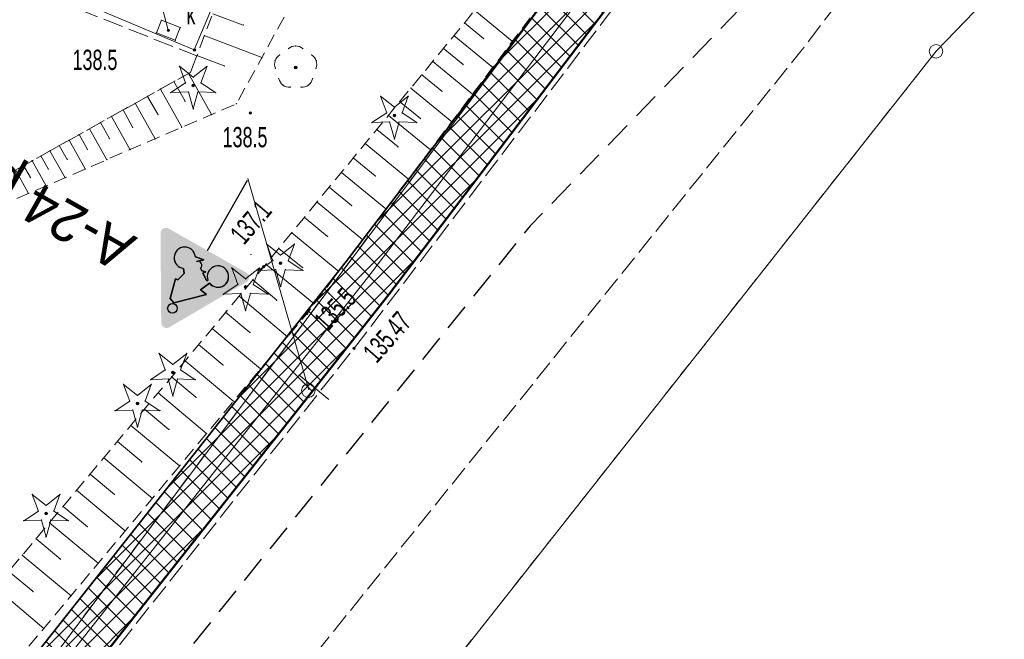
# Model space of a CAD drawing. Extents: x 6456700 to 6518119, y 5963420 to 5980059.
# Tile 69 of 256: x 6511930 to 6511966, y 5964220 to 5964243. Entities that reach past the tile are written whole.
import ezdxf
from ezdxf.enums import TextEntityAlignment as Align

# ---------------------------------------------------------------- set-up
doc = ezdxf.new("R2010")
doc.units = 0
doc.header["$MEASUREMENT"] = 0
for name, pattern in [('L_0_03', [1, 0.5, -0.5]), ('L_0_04', [1.5, 1, -0.5]), ('L_0_52', [1, 0.75, -0.25]), ('L_0_5A', [0.75, 0.5, -0.25])]:
    doc.linetypes.add(name, pattern=pattern)
doc.layers.get('0').update_dxf_attribs({"color": 2, "linetype": 'CONTINUOUS', "lineweight": 5})
for name, color, linetype, lineweight in [('000_Inne__niezydentyfikowane_', 7, 'CONTINUOUS', 18), ('18mm Kreska ciągła', 7, 'CONTINUOUS', 18), ('202_punkt_graniczny', 7, 'CONTINUOUS', 18), ('218_kontur_uzytku_gruntowego', 96, 'L_0_03', 18), ('219_dzialka_ewidencyjna', 7, 'CONTINUOUS', 18), ('35mm Ciągła', 7, 'CONTINUOUS', 35), ('50mm Kreska ciągła', 7, 'CONTINUOUS', 50), ('9mm Kreska ciągła', 252, 'CONTINUOUS', 9), ('drzewo_iglaste', 7, 'CONTINUOUS', 18), ('drzewo_lisciaste', 7, 'CONTINUOUS', 18), ('jezdnia', 7, 'CONTINUOUS', 18), ('obszar_utwardzony', 7, 'CONTINUOUS', 18), ('ogrodzenie_trwale', 7, 'CONTINUOUS', 18), ('osadnik__szambo', 7, 'CONTINUOUS', 18), ('pikieta_naturalna', 7, 'CONTINUOUS', 18), ('pikieta_naturalna_Atr2', 7, 'CONTINUOUS', 18), ('pikieta_sztuczna', 7, 'CONTINUOUS', 18), ('pikieta_sztuczna_Atr2', 7, 'CONTINUOUS', 18), ('rzedna', 7, 'CONTINUOUS', 18), ('rzedna_Atr2', 7, 'CONTINUOUS', 18), ('skarpa_nieumocniona', 7, 'CONTINUOUS', 18), ('wlaz_do_komory_lub_kanalu___prostokatny', 7, 'CONTINUOUS', 18), ('wlaz_do_komory_lub_kanalu___prostokatny_Atr17', 7, 'CONTINUOUS', 18), ('Zakres', 7, 'CONTINUOUS', 18)]:
    doc.layers.add(name, color=color, linetype=linetype, lineweight=lineweight)
doc.layers.add('ZNAKI_PIONOWE', color=7, linetype='CONTINUOUS')
doc.styles.get("Standard").update_dxf_attribs({"font": 'txt', "width": 0.75})

# ---------------------------------------------------------------- blocks, each defined once
blk = doc.blocks.new('mdcp_nowa')
at = {"layer": 'drzewo_iglaste', "linetype": 'Continuous', "lineweight": 18, "true_color": 0x009900}
for points in [[(6494667.5, 5980691.93, 1), (6494667.5, 5980692.03, 1)], [(6494674.94, 5980690.82, 1), (6494674.94, 5980690.92, 1)], [(6494670.73, 5980685.35, 1), (6494670.73, 5980685.45, 1)], [(6494669.44, 5980684.47, 1), (6494669.44, 5980684.57, 1)], [(6494666.75, 5980681.31, 1), (6494666.75, 5980681.41, 1)], [(6494665.44, 5980680.16, 1), (6494665.44, 5980680.26, 1)], [(6494662.06, 5980676.09, 1), (6494662.06, 5980676.19, 1)]]:
    blk.add_hatch(color=94, dxfattribs=at).paths.add_polyline_path(points)
at = {"layer": 'drzewo_lisciaste', "linetype": 'Continuous', "lineweight": 18, "true_color": 0x009900}
blk.add_hatch(color=94, dxfattribs=at).paths.add_polyline_path([(6494671.29, 5980692.59, 1), (6494671.29, 5980692.69, 1)])
at = {"layer": 'pikieta_naturalna', "linetype": 'Continuous', "lineweight": 18, "true_color": 0x000000}
for points in [[(6494667.55, 5980693.245, 1), (6494667.55, 5980693.335, 1)], [(6494669.61, 5980690.915, 1), (6494669.61, 5980691.005, 1)], [(6494670.11, 5980685.225, 1), (6494670.11, 5980685.315, 1)], [(6494671.7, 5980683.485, 1), (6494671.7, 5980683.575, 1)]]:
    blk.add_hatch(color=18, dxfattribs=at).paths.add_polyline_path(points)
at = {"layer": 'pikieta_sztuczna', "linetype": 'Continuous', "lineweight": 18, "true_color": 0x000000}
blk.add_hatch(color=18, dxfattribs=at).paths.add_polyline_path([(6494673.45, 5980682.205, 1), (6494673.45, 5980682.295, 1)])
at = {"layer": 'rzedna', "linetype": 'Continuous', "lineweight": 18, "true_color": 0x000000}
blk.add_hatch(color=18, dxfattribs=at).paths.add_polyline_path([(6494666.58, 5980693.975, 1), (6494666.58, 5980694.065, 1)])
at = {"layer": '000_Inne__niezydentyfikowane_', "linetype": 'Continuous', "lineweight": 18, "flags": 128}
for points in [[(6494677.91, 5980694.75), (6494679.3, 5980693.61)], [(6494668.23, 5980694.63), (6494669.35, 5980694.21)], [(6494677.53, 5980694.29), (6494678.24, 5980693.71)], [(6494667.91, 5980693.82), (6494670.04, 5980693.01)], [(6494677.14, 5980693.82), (6494678.58, 5980692.64)], [(6494676.75, 5980693.35), (6494677.48, 5980692.75)], [(6494667.64, 5980693.08), (6494668.65, 5980692.7)], [(6494676.36, 5980692.86), (6494677.83, 5980691.65)], [(6494666.79, 5980692.12), (6494667.2, 5980691.39)], [(6494667.33, 5980692.42), (6494668.18, 5980690.9)], [(6494675.96, 5980692.37), (6494676.7, 5980691.76)], [(6494666.29, 5980691.84), (6494667.08, 5980690.43)], [(6494675.55, 5980691.88), (6494677.06, 5980690.63)], [(6494665.81, 5980691.57), (6494666.2, 5980690.89)], [(6494675.13, 5980691.38), (6494675.9, 5980690.75)], [(6494664.91, 5980691.07), (6494665.26, 5980690.43)], [(6494665.35, 5980691.32), (6494666.09, 5980690)], [(6494664.48, 5980690.83), (6494665.17, 5980689.6)], [(6494674.72, 5980690.87), (6494676.27, 5980689.59)], [(6494663.67, 5980690.37), (6494664.31, 5980689.23)], [(6494664.07, 5980690.6), (6494664.4, 5980690.01)], [(6494674.29, 5980690.35), (6494675.08, 5980689.7)], [(6494662.91, 5980689.95), (6494663.51, 5980688.89)], [(6494663.28, 5980690.16), (6494663.59, 5980689.61)], [(6494662.2, 5980689.56), (6494662.76, 5980688.56)], [(6494662.55, 5980689.75), (6494662.84, 5980689.24)], [(6494673.86, 5980689.83), (6494675.46, 5980688.51)], [(6494661.54, 5980689.19), (6494662.06, 5980688.26)], [(6494661.87, 5980689.37), (6494662.14, 5980688.89)], [(6494673.42, 5980689.3), (6494674.23, 5980688.63)], [(6494660.93, 5980688.85), (6494661.41, 5980687.98)], [(6494661.23, 5980689.01), (6494661.48, 5980688.57)], [(6494672.98, 5980688.76), (6494674.62, 5980687.41)], [(6494672.53, 5980688.21), (6494673.36, 5980687.53)], [(6494672.08, 5980687.66), (6494673.77, 5980686.27)], [(6494671.61, 5980687.1), (6494672.47, 5980686.39)], [(6494671.15, 5980686.53), (6494672.88, 5980685.1)], [(6494670.67, 5980685.95), (6494671.55, 5980685.23)], [(6494670.19, 5980685.37), (6494671.98, 5980683.9)], [(6494669.7, 5980684.78), (6494670.59, 5980684.03)], [(6494669.2, 5980684.18), (6494670.99, 5980682.68)], [(6494668.7, 5980683.59), (6494669.6, 5980682.84)], [(6494668.2, 5980682.99), (6494669.99, 5980681.49)], [(6494667.7, 5980682.39), (6494668.6, 5980681.64)], [(6494667.2, 5980681.79), (6494669, 5980680.29)], [(6494666.7, 5980681.2), (6494667.6, 5980680.44)], [(6494666.2, 5980680.6), (6494668, 5980679.09)], [(6494665.7, 5980680), (6494666.6, 5980679.25)], [(6494665.2, 5980679.4), (6494666.99, 5980677.9)], [(6494664.7, 5980678.8), (6494665.6, 5980678.05)], [(6494664.2, 5980678.2), (6494665.99, 5980676.7)], [(6494663.69, 5980677.6), (6494664.59, 5980676.85)], [(6494663.19, 5980677), (6494664.99, 5980675.5)], [(6494662.69, 5980676.4), (6494663.59, 5980675.65)], [(6494662.19, 5980675.8), (6494663.99, 5980674.3)], [(6494661.69, 5980675.2), (6494662.59, 5980674.45)], [(6494661.18, 5980674.6), (6494662.99, 5980673.1)], [(6494660.68, 5980674), (6494661.58, 5980673.25)], [(6494660.18, 5980673.4), (6494661.98, 5980671.89)]]:
    blk.add_lwpolyline(points, dxfattribs=at)
at = {"layer": '000_Inne__niezydentyfikowane_'}
for p in [(6494677.53, 5980694.29), (6494669.35, 5980694.21), (6494667.91, 5980693.82), (6494677.14, 5980693.82), (6494678.24, 5980693.71), (6494679.3, 5980693.61), (6494676.75, 5980693.35), (6494667.64, 5980693.08), (6494670.04, 5980693.01), (6494676.36, 5980692.86), (6494668.65, 5980692.7), (6494677.48, 5980692.75), (6494678.58, 5980692.64), (6494666.79, 5980692.12), (6494667.33, 5980692.42), (6494675.96, 5980692.37), (6494666.29, 5980691.84), (6494675.55, 5980691.88), (6494676.7, 5980691.76), (6494665.81, 5980691.57), (6494667.2, 5980691.39), (6494675.13, 5980691.38), (6494677.83, 5980691.65), (6494664.91, 5980691.07), (6494665.35, 5980691.32), (6494664.48, 5980690.83), (6494666.2, 5980690.89), (6494668.18, 5980690.9), (6494674.72, 5980690.87), (6494675.9, 5980690.75), (6494677.06, 5980690.63), (6494663.67, 5980690.37), (6494664.07, 5980690.6), (6494665.26, 5980690.43), (6494667.08, 5980690.43), (6494674.29, 5980690.35), (6494662.91, 5980689.95), (6494663.28, 5980690.16), (6494664.4, 5980690.01), (6494666.09, 5980690), (6494662.2, 5980689.56), (6494662.55, 5980689.75), (6494663.59, 5980689.61), (6494665.17, 5980689.6), (6494673.86, 5980689.83), (6494675.08, 5980689.7), (6494676.27, 5980689.59), (6494661.54, 5980689.19), (6494661.87, 5980689.37), (6494662.84, 5980689.24), (6494664.31, 5980689.23), (6494673.42, 5980689.3), (6494661.23, 5980689.01), (6494662.14, 5980688.89), (6494663.51, 5980688.89), (6494661.48, 5980688.57), (6494662.76, 5980688.56), (6494672.98, 5980688.76), (6494674.23, 5980688.63), (6494675.46, 5980688.51), (6494662.06, 5980688.26), (6494672.53, 5980688.21), (6494661.41, 5980687.98), (6494672.08, 5980687.66), (6494673.36, 5980687.53), (6494674.62, 5980687.41), (6494671.61, 5980687.1), (6494671.15, 5980686.53), (6494672.47, 5980686.39), (6494673.77, 5980686.27), (6494670.67, 5980685.95), (6494670.19, 5980685.37), (6494671.55, 5980685.23), (6494672.88, 5980685.1), (6494669.7, 5980684.78), (6494669.2, 5980684.18), (6494670.59, 5980684.03), (6494671.98, 5980683.9), (6494668.7, 5980683.59), (6494668.2, 5980682.99), (6494669.6, 5980682.84), (6494670.99, 5980682.68), (6494667.7, 5980682.39), (6494667.2, 5980681.79), (6494668.6, 5980681.64), (6494666.7, 5980681.2), (6494669.99, 5980681.49), (6494666.2, 5980680.6), (6494667.6, 5980680.44), (6494669, 5980680.29), (6494665.7, 5980680), (6494665.2, 5980679.4), (6494666.6, 5980679.25), (6494668, 5980679.09), (6494664.7, 5980678.8), (6494664.2, 5980678.2), (6494665.6, 5980678.05), (6494666.99, 5980677.9), (6494663.69, 5980677.6), (6494663.19, 5980677), (6494664.59, 5980676.85), (6494665.99, 5980676.7), (6494662.69, 5980676.4), (6494662.19, 5980675.8), (6494663.59, 5980675.65), (6494664.99, 5980675.5), (6494661.69, 5980675.2), (6494661.18, 5980674.6), (6494662.59, 5980674.45), (6494663.99, 5980674.3), (6494661.58, 5980673.25), (6494662.99, 5980673.1), (6494661.98, 5980671.89)]:
    blk.add_point(p, dxfattribs=at)
at = {"layer": '202_punkt_graniczny', "color": 7, "linetype": 'Continuous', "lineweight": 18}
blk.add_circle((6494694.97, 5980693.24), 0.25, dxfattribs=at)
at = {"layer": '202_punkt_graniczny'}
blk.add_point((6494694.97, 5980693.24), dxfattribs=at)
at = {"layer": '218_kontur_uzytku_gruntowego', "lineweight": 18, "flags": 128}
for points in [[(6494694.97, 5980693.24), (6494713, 5980711.91)], [(6494684.13, 5980699.94), (6494652.81, 5980658.13)], [(6494659.53, 5980648.3), (6494694.97, 5980693.24)]]:
    blk.add_lwpolyline(points, dxfattribs=at)
at = {"layer": '218_kontur_uzytku_gruntowego'}
blk.add_point((6494694.97, 5980693.24), dxfattribs=at)
blk.add_point((6494694.97, 5980693.24), dxfattribs=at)
at = {"layer": '219_dzialka_ewidencyjna', "color": 3, "linetype": 'Continuous', "lineweight": 18, "flags": 128}
for points in [[(6494713, 5980711.91), (6494694.97, 5980693.24)], [(6494684.13, 5980699.94), (6494652.81, 5980658.13)], [(6494694.97, 5980693.24), (6494659.53, 5980648.3)]]:
    blk.add_lwpolyline(points, dxfattribs=at)
at = {"layer": '219_dzialka_ewidencyjna', "color": 3}
blk.add_point((6494694.97, 5980693.24), dxfattribs=at)
blk.add_point((6494694.97, 5980693.24), dxfattribs=at)
at = {"layer": 'drzewo_iglaste', "color": 94, "linetype": 'Continuous', "lineweight": 13, "flags": 128}
for points in [[(6494667.217, 5980692.073), (6494666.988, 5980692.686)], [(6494666.988, 5980692.686), (6494667.5, 5980692.279)], [(6494667.5, 5980692.279), (6494668.012, 5980692.686)], [(6494668.012, 5980692.686), (6494667.783, 5980692.073)], [(6494666.672, 5980691.712), (6494667.217, 5980692.073)], [(6494667.325, 5980691.74), (6494666.672, 5980691.712)], [(6494667.5, 5980691.11), (6494667.325, 5980691.74)], [(6494667.675, 5980691.74), (6494667.5, 5980691.11)], [(6494668.328, 5980691.712), (6494667.675, 5980691.74)], [(6494667.783, 5980692.073), (6494668.328, 5980691.712)], [(6494674.657, 5980690.963), (6494674.428, 5980691.576)], [(6494674.428, 5980691.576), (6494674.94, 5980691.169)], [(6494674.94, 5980691.169), (6494675.452, 5980691.576)], [(6494675.452, 5980691.576), (6494675.223, 5980690.963)], [(6494674.112, 5980690.602), (6494674.657, 5980690.963)], [(6494674.765, 5980690.63), (6494674.112, 5980690.602)], [(6494674.94, 5980690), (6494674.765, 5980690.63)], [(6494675.115, 5980690.63), (6494674.94, 5980690)], [(6494675.768, 5980690.602), (6494675.115, 5980690.63)], [(6494675.223, 5980690.963), (6494675.768, 5980690.602)], [(6494670.447, 5980685.493), (6494670.218, 5980686.106)], [(6494670.218, 5980686.106), (6494670.73, 5980685.699)], [(6494670.73, 5980685.699), (6494671.242, 5980686.106)], [(6494671.242, 5980686.106), (6494671.013, 5980685.493)], [(6494669.157, 5980684.613), (6494668.928, 5980685.226)], [(6494668.928, 5980685.226), (6494669.44, 5980684.819)], [(6494669.44, 5980684.819), (6494669.952, 5980685.226)], [(6494669.952, 5980685.226), (6494669.723, 5980684.613)], [(6494669.902, 5980685.132), (6494670.447, 5980685.493)], [(6494671.013, 5980685.493), (6494671.558, 5980685.132)], [(6494670.555, 5980685.16), (6494669.902, 5980685.132)], [(6494670.73, 5980684.53), (6494670.555, 5980685.16)], [(6494670.905, 5980685.16), (6494670.73, 5980684.53)], [(6494671.558, 5980685.132), (6494670.905, 5980685.16)], [(6494668.612, 5980684.252), (6494669.157, 5980684.613)], [(6494669.723, 5980684.613), (6494670.268, 5980684.252)], [(6494669.265, 5980684.28), (6494668.612, 5980684.252)], [(6494669.44, 5980683.65), (6494669.265, 5980684.28)], [(6494669.615, 5980684.28), (6494669.44, 5980683.65)], [(6494670.268, 5980684.252), (6494669.615, 5980684.28)], [(6494666.238, 5980682.066), (6494666.75, 5980681.659)], [(6494666.467, 5980681.453), (6494666.238, 5980682.066)], [(6494666.75, 5980681.659), (6494667.262, 5980682.066)], [(6494667.262, 5980682.066), (6494667.033, 5980681.453)], [(6494665.922, 5980681.092), (6494666.467, 5980681.453)], [(6494667.033, 5980681.453), (6494667.578, 5980681.092)], [(6494665.157, 5980680.303), (6494664.928, 5980680.916)], [(6494664.928, 5980680.916), (6494665.44, 5980680.509)], [(6494665.44, 5980680.509), (6494665.952, 5980680.916)], [(6494665.952, 5980680.916), (6494665.723, 5980680.303)], [(6494666.575, 5980681.12), (6494665.922, 5980681.092)], [(6494666.75, 5980680.49), (6494666.575, 5980681.12)], [(6494666.925, 5980681.12), (6494666.75, 5980680.49)], [(6494667.578, 5980681.092), (6494666.925, 5980681.12)], [(6494664.612, 5980679.942), (6494665.157, 5980680.303)], [(6494665.723, 5980680.303), (6494666.268, 5980679.942)], [(6494665.265, 5980679.97), (6494664.612, 5980679.942)], [(6494665.44, 5980679.34), (6494665.265, 5980679.97)], [(6494665.615, 5980679.97), (6494665.44, 5980679.34)], [(6494666.268, 5980679.942), (6494665.615, 5980679.97)], [(6494661.548, 5980676.846), (6494662.06, 5980676.439)], [(6494661.777, 5980676.233), (6494661.548, 5980676.846)], [(6494662.06, 5980676.439), (6494662.572, 5980676.846)], [(6494662.572, 5980676.846), (6494662.343, 5980676.233)], [(6494661.232, 5980675.872), (6494661.777, 5980676.233)], [(6494662.343, 5980676.233), (6494662.888, 5980675.872)], [(6494661.885, 5980675.9), (6494661.232, 5980675.872)], [(6494662.06, 5980675.27), (6494661.885, 5980675.9)], [(6494662.235, 5980675.9), (6494662.06, 5980675.27)], [(6494662.888, 5980675.872), (6494662.235, 5980675.9)]]:
    blk.add_lwpolyline(points, dxfattribs=at)
at = {"layer": 'drzewo_iglaste', "color": 94, "linetype": 'Continuous', "lineweight": 18}
for centre in [(6494667.5, 5980691.98), (6494674.94, 5980690.87), (6494670.73, 5980685.4), (6494669.44, 5980684.52), (6494666.75, 5980681.36), (6494665.44, 5980680.21), (6494662.06, 5980676.14)]:
    blk.add_circle(centre, 0.05, dxfattribs=at)
at = {"layer": 'drzewo_iglaste'}
for p in [(6494666.988, 5980692.686), (6494666.988, 5980692.686), (6494668.012, 5980692.686), (6494668.012, 5980692.686), (6494667.5, 5980692.279), (6494667.5, 5980692.279), (6494667.217, 5980692.073), (6494667.217, 5980692.073), (6494667.325, 5980691.74), (6494667.325, 5980691.74), (6494667.5, 5980691.98), (6494667.675, 5980691.74), (6494667.675, 5980691.74), (6494667.783, 5980692.073), (6494667.783, 5980692.073), (6494666.672, 5980691.712), (6494666.672, 5980691.712), (6494668.328, 5980691.712), (6494668.328, 5980691.712), (6494674.428, 5980691.576), (6494674.428, 5980691.576), (6494675.452, 5980691.576), (6494675.452, 5980691.576), (6494667.5, 5980691.11), (6494667.5, 5980691.11), (6494674.94, 5980691.169), (6494674.94, 5980691.169), (6494674.657, 5980690.963), (6494674.657, 5980690.963), (6494674.765, 5980690.63), (6494674.765, 5980690.63), (6494674.94, 5980690.87), (6494675.115, 5980690.63), (6494675.115, 5980690.63), (6494675.223, 5980690.963), (6494675.223, 5980690.963), (6494674.112, 5980690.602), (6494674.112, 5980690.602), (6494675.768, 5980690.602), (6494675.768, 5980690.602), (6494674.94, 5980690), (6494674.94, 5980690), (6494670.218, 5980686.106), (6494670.218, 5980686.106), (6494671.242, 5980686.106), (6494671.242, 5980686.106), (6494670.73, 5980685.699), (6494670.73, 5980685.699), (6494668.928, 5980685.226), (6494668.928, 5980685.226), (6494669.952, 5980685.226), (6494669.952, 5980685.226), (6494670.447, 5980685.493), (6494670.447, 5980685.493), (6494670.73, 5980685.4), (6494671.013, 5980685.493), (6494671.013, 5980685.493), (6494669.44, 5980684.819), (6494669.44, 5980684.819), (6494669.902, 5980685.132), (6494669.902, 5980685.132), (6494670.555, 5980685.16), (6494670.555, 5980685.16), (6494670.905, 5980685.16), (6494670.905, 5980685.16), (6494671.558, 5980685.132), (6494671.558, 5980685.132), (6494669.157, 5980684.613), (6494669.157, 5980684.613), (6494669.44, 5980684.52), (6494669.723, 5980684.613), (6494669.723, 5980684.613), (6494670.73, 5980684.53), (6494670.73, 5980684.53), (6494668.612, 5980684.252), (6494668.612, 5980684.252), (6494669.265, 5980684.28), (6494669.265, 5980684.28), (6494669.615, 5980684.28), (6494669.615, 5980684.28), (6494670.268, 5980684.252), (6494670.268, 5980684.252), (6494669.44, 5980683.65), (6494669.44, 5980683.65), (6494666.238, 5980682.066), (6494666.238, 5980682.066), (6494667.262, 5980682.066), (6494667.262, 5980682.066), (6494666.75, 5980681.659), (6494666.75, 5980681.659), (6494666.467, 5980681.453), (6494666.467, 5980681.453), (6494666.75, 5980681.36), (6494667.033, 5980681.453), (6494667.033, 5980681.453), (6494664.928, 5980680.916), (6494664.928, 5980680.916), (6494665.922, 5980681.092), (6494665.922, 5980681.092), (6494665.952, 5980680.916), (6494665.952, 5980680.916), (6494666.575, 5980681.12), (6494666.575, 5980681.12), (6494666.925, 5980681.12), (6494666.925, 5980681.12), (6494667.578, 5980681.092), (6494667.578, 5980681.092), (6494665.44, 5980680.509), (6494665.44, 5980680.509), (6494666.75, 5980680.49), (6494666.75, 5980680.49), (6494665.157, 5980680.303), (6494665.157, 5980680.303), (6494665.44, 5980680.21), (6494665.723, 5980680.303), (6494665.723, 5980680.303), (6494664.612, 5980679.942), (6494664.612, 5980679.942), (6494665.265, 5980679.97), (6494665.265, 5980679.97), (6494665.615, 5980679.97), (6494665.615, 5980679.97), (6494666.268, 5980679.942), (6494666.268, 5980679.942), (6494665.44, 5980679.34), (6494665.44, 5980679.34), (6494661.548, 5980676.846), (6494661.548, 5980676.846), (6494662.572, 5980676.846), (6494662.572, 5980676.846), (6494662.06, 5980676.439), (6494662.06, 5980676.439), (6494661.777, 5980676.233), (6494661.777, 5980676.233), (6494662.06, 5980676.14), (6494662.343, 5980676.233), (6494662.343, 5980676.233), (6494661.232, 5980675.872), (6494661.232, 5980675.872), (6494661.885, 5980675.9), (6494661.885, 5980675.9), (6494662.235, 5980675.9), (6494662.235, 5980675.9), (6494662.888, 5980675.872), (6494662.888, 5980675.872), (6494662.06, 5980675.27), (6494662.06, 5980675.27)]:
    blk.add_point(p, dxfattribs=at)
at = {"layer": 'drzewo_lisciaste', "color": 94, "linetype": 'Continuous', "lineweight": 18}
blk.add_circle((6494671.29, 5980692.64), 0.05, dxfattribs=at)
at = {"layer": 'drzewo_lisciaste', "color": 94, "linetype": 'Continuous', "lineweight": 13}
for centre, start, end in [((6494671.29, 5980693.04), 49.272, 130.728), ((6494670.91, 5980692.764), 121.308, 202.548), ((6494671.67, 5980692.764), 337.452, 58.692), ((6494671.055, 5980692.316), 193.221, 274.871), ((6494671.525, 5980692.316), 265.129, 346.779)]:
    blk.add_arc(centre, 0.4, start, end, dxfattribs=at)
at = {"layer": 'drzewo_lisciaste'}
for p in [(6494671.029, 5980693.343), (6494671.29, 5980693.44), (6494671.551, 5980693.343), (6494670.53, 5980692.888), (6494670.702, 5980693.106), (6494671.878, 5980693.106), (6494672.05, 5980692.888), (6494670.541, 5980692.611), (6494671.29, 5980692.64), (6494672.039, 5980692.611), (6494670.666, 5980692.225), (6494671.914, 5980692.225), (6494670.82, 5980691.992), (6494671.089, 5980691.917), (6494671.491, 5980691.917), (6494671.76, 5980691.992)]:
    blk.add_point(p, dxfattribs=at)
at = {"layer": 'jezdnia', "color": 7, "linetype": 'L_0_52', "lineweight": 18, "flags": 128}
blk.add_lwpolyline([(6494800.98, 5980766.05), (6494800.28, 5980765.21), (6494799.58, 5980764.38), (6494798.86, 5980763.57), (6494798.14, 5980762.76), (6494797.4, 5980761.96), (6494796.65, 5980761.17), (6494795.56, 5980759.97), (6494794.45, 5980758.8), (6494793.3, 5980757.65), (6494792.14, 5980756.53), (6494790.94, 5980755.44), (6494789.72, 5980754.37), (6494788.47, 5980753.34), (6494787.2, 5980752.33), (6494785.91, 5980751.36), (6494784.6, 5980750.41), (6494783.26, 5980749.5), (6494781.9, 5980748.62), (6494780.52, 5980747.77), (6494779.49, 5980747.15), (6494778.44, 5980746.54), (6494777.4, 5980745.94), (6494776.34, 5980745.36), (6494775.28, 5980744.78), (6494774.21, 5980744.23), (6494773.13, 5980743.68), (6494772.05, 5980743.15), (6494770.96, 5980742.63), (6494769.86, 5980742.12), (6494768.76, 5980741.63), (6494767.65, 5980741.15), (6494766.54, 5980740.68), (6494754.8, 5980736.16), (6494735.09, 5980729.04), (6494724.78, 5980724.36), (6494723.57, 5980723.74), (6494722.37, 5980723.09), (6494721.19, 5980722.42), (6494720.02, 5980721.72), (6494718.86, 5980721.01), (6494717.72, 5980720.27), (6494716.59, 5980719.51), (6494715.47, 5980718.73), (6494714.37, 5980717.93), (6494713.29, 5980717.1), (6494712.22, 5980716.26), (6494711.16, 5980715.4), (6494710.13, 5980714.51), (6494709.11, 5980713.61), (6494707.48, 5980712.2), (6494705.88, 5980710.76), (6494704.3, 5980709.3), (6494702.75, 5980707.8), (6494701.22, 5980706.28), (6494699.72, 5980704.74), (6494698.24, 5980703.17), (6494696.79, 5980701.57), (6494695.37, 5980699.95), (6494693.98, 5980698.31), (6494692.61, 5980696.64), (6494691.28, 5980694.95), (6494689.97, 5980693.24), (6494678.42, 5980678.9), (6494663.6, 5980660.49), (6494656.62, 5980651.14), (6494655.4, 5980649.55), (6494654.2, 5980647.93), (6494653.04, 5980646.3), (6494651.91, 5980644.64), (6494650.81, 5980642.95), (6494649.75, 5980641.25), (6494648.71, 5980639.53), (6494647.72, 5980637.79), (6494646.75, 5980636.02), (6494645.82, 5980634.24), (6494644.93, 5980632.44), (6494644.07, 5980630.63), (6494643.25, 5980628.8), (6494642.46, 5980626.95), (6494642.09, 5980625.98), (6494641.74, 5980625), (6494641.4, 5980624.01), (6494641.09, 5980623.02), (6494640.79, 5980622.02), (6494640.5, 5980621.01), (6494640.24, 5980620.01), (6494639.99, 5980618.99), (6494639.76, 5980617.98), (6494639.55, 5980616.96), (6494639.36, 5980615.93), (6494639.19, 5980614.9), (6494639.03, 5980613.87), (6494638.89, 5980612.84), (6494638.61, 5980611.3), (6494638.37, 5980609.75), (6494638.16, 5980608.19), (6494638, 5980606.63), (6494637.87, 5980605.07), (6494637.78, 5980603.5), (6494637.73, 5980601.93), (6494637.72, 5980600.36), (6494637.727, 5980600.016), (6494630.507, 5980602.343), (6494630.51, 5980602.97), (6494630.54, 5980604.31), (6494630.59, 5980605.65), (6494630.67, 5980606.99), (6494630.77, 5980608.32), (6494630.9, 5980609.66), (6494631.05, 5980610.99), (6494631.23, 5980612.32), (6494631.43, 5980613.64), (6494631.66, 5980614.96), (6494631.91, 5980616.28), (6494632.19, 5980617.59), (6494632.49, 5980618.9), (6494632.82, 5980620.2), (6494633.17, 5980621.49), (6494633.52, 5980622.8), (6494633.9, 5980624.09), (6494634.3, 5980625.39), (6494634.72, 5980626.67), (6494635.16, 5980627.95), (6494635.63, 5980629.21), (6494636.12, 5980630.47), (6494636.63, 5980631.72), (6494637.17, 5980632.96), (6494637.73, 5980634.19), (6494638.31, 5980635.41), (6494638.91, 5980636.62), (6494639.53, 5980637.82), (6494640.18, 5980639.01), (6494651.91, 5980654.89), (6494659.39, 5980664.48), (6494673.45, 5980682.25), (6494686.07, 5980698.81), (6494697.34, 5980711.93), (6494704.77, 5980718.76), (6494705.95, 5980719.62), (6494707.13, 5980720.47), (6494708.32, 5980721.31), (6494709.52, 5980722.13), (6494710.73, 5980722.95), (6494711.95, 5980723.75), (6494713.17, 5980724.54), (6494714.41, 5980725.31), (6494715.65, 5980726.08), (6494716.89, 5980726.83), (6494718.15, 5980727.57), (6494719.41, 5980728.3), (6494720.68, 5980729.01), (6494721.96, 5980729.71), (6494733.02, 5980734.84), (6494752.65, 5980741.77), (6494764.04, 5980746.21), (6494765.1, 5980746.65), (6494766.15, 5980747.09), (6494767.2, 5980747.55), (6494768.24, 5980748.02), (6494769.28, 5980748.5), (6494770.32, 5980748.99), (6494771.34, 5980749.49), (6494772.37, 5980750.01), (6494773.38, 5980750.53), (6494774.39, 5980751.07), (6494775.4, 5980751.61), (6494776.4, 5980752.17), (6494777.39, 5980752.74), (6494778.56, 5980753.48), (6494779.71, 5980754.25), (6494780.85, 5980755.04), (6494781.97, 5980755.85), (6494783.08, 5980756.68), (6494784.17, 5980757.53), (6494785.24, 5980758.41), (6494786.3, 5980759.3), (6494787.34, 5980760.22), (6494788.36, 5980761.15), (6494789.36, 5980762.11), (6494790.34, 5980763.08), (6494791.31, 5980764.08), (6494792.25, 5980765.09), (6494796.57, 5980770.19), (6494801.12, 5980776.47), (6494807.76, 5980786.96), (6494824.2, 5980815.58), (6494837.02, 5980838.19), (6494852.07, 5980864.69), (6494865.45, 5980888.16), (6494878.03, 5980909.37), (6494879.23, 5980911.4), (6494880.45, 5980913.41), (6494881.7, 5980915.41), (6494882.97, 5980917.4), (6494884.25, 5980919.37), (6494885.56, 5980921.33), (6494886.89, 5980923.28), (6494888.25, 5980925.21), (6494889.62, 5980927.12), (6494891.01, 5980929.02), (6494892.43, 5980930.91), (6494893.86, 5980932.78), (6494895.32, 5980934.63), (6494896.79, 5980936.47), (6494904.42, 5980944.79), (6494917.35, 5980957.18), (6494930.46, 5980968.66), (6494934.059, 5980971.777), (6494933.221, 5980963.181), (6494926.63, 5980957.35), (6494921.6, 5980952.87), (6494901.47, 5980932.34), (6494900.03, 5980930.62), (6494898.61, 5980928.88), (6494897.21, 5980927.13), (6494895.83, 5980925.35), (6494894.48, 5980923.57), (6494893.14, 5980921.76), (6494891.83, 5980919.94), (6494890.54, 5980918.1), (6494889.28, 5980916.25), (6494888.04, 5980914.38), (6494886.82, 5980912.49), (6494885.62, 5980910.59), (6494884.45, 5980908.68), (6494883.3, 5980906.75), (6494870.77, 5980885.48), (6494856.93, 5980861.45), (6494842.16, 5980835.5), (6494829.15, 5980812.43), (6494813, 5980783.94), (6494806.11, 5980773.06), (6494805.51, 5980772.15), (6494804.9, 5980771.26), (6494804.27, 5980770.37), (6494803.64, 5980769.49), (6494802.99, 5980768.61), (6494802.33, 5980767.75), (6494801.66, 5980766.89)], close=True, dxfattribs=at)
at = {"layer": 'jezdnia'}
for p in [(6494689.97, 5980693.24), (6494673.45, 5980682.25), (6494678.42, 5980678.9)]:
    blk.add_point(p, dxfattribs=at)
at = {"layer": 'obszar_utwardzony', "color": 7, "linetype": 'L_0_52', "lineweight": 18, "flags": 128}
blk.add_lwpolyline([(6494643.32, 5980674.36), (6494644.3, 5980680.4), (6494643.92, 5980683.62), (6494645.59, 5980692.91), (6494655.01, 5980691.62), (6494658.01, 5980696.87), (6494667.63, 5980693.07), (6494667.4, 5980692.46), (6494652.51, 5980684.14), (6494647.97, 5980682.96), (6494646.18, 5980673.28), (6494642.98, 5980656.02), (6494640.45, 5980656.93)], close=True, dxfattribs=at)
at = {"layer": 'obszar_utwardzony'}
for p in [(6494667.63, 5980693.07), (6494667.4, 5980692.46)]:
    blk.add_point(p, dxfattribs=at)
at = {"layer": 'ogrodzenie_trwale'}
blk.add_point((6494669.64, 5980685.73), dxfattribs=at)
at = {"layer": 'osadnik__szambo', "color": 34, "linetype": 'Continuous', "lineweight": 18, "flags": 128}
blk.add_lwpolyline([(6494659.98, 5980700.89), (6494669.12, 5980697.04), (6494667.54, 5980693.29), (6494658.4, 5980697.14)], close=True, dxfattribs=at)
at = {"layer": 'osadnik__szambo'}
blk.add_point((6494667.54, 5980693.29), dxfattribs=at)
at = {"layer": 'pikieta_naturalna', "color": 7, "linetype": 'Continuous', "lineweight": 18}
for centre in [(6494667.55, 5980693.29), (6494669.61, 5980690.96), (6494670.11, 5980685.27), (6494671.7, 5980683.53)]:
    blk.add_circle(centre, 0.045, dxfattribs=at)
at = {"layer": 'pikieta_naturalna'}
for p in [(6494667.55, 5980693.29), (6494669.61, 5980690.96), (6494670.11, 5980685.27), (6494671.7, 5980683.53)]:
    blk.add_point(p, dxfattribs=at)
at = {"layer": 'pikieta_sztuczna', "color": 7, "linetype": 'Continuous', "lineweight": 18}
blk.add_circle((6494673.45, 5980682.25), 0.045, dxfattribs=at)
at = {"layer": 'pikieta_sztuczna'}
blk.add_point((6494673.45, 5980682.25), dxfattribs=at)
at = {"layer": 'rzedna', "color": 7, "linetype": 'Continuous', "lineweight": 18}
blk.add_circle((6494666.58, 5980694.02), 0.045, dxfattribs=at)
at = {"layer": 'rzedna'}
blk.add_point((6494666.58, 5980694.02), dxfattribs=at)
at = {"layer": 'rzedna_Atr2', "color": 7, "linetype": 'Continuous', "lineweight": 18, "flags": 128}
blk.add_lwpolyline([(6494666.58, 5980694.02), (6494666.04, 5980696.06), (6494663.218, 5980696.06)], dxfattribs=at)
at = {"layer": 'rzedna_Atr2'}
blk.add_point((6494666.58, 5980694.02), dxfattribs=at)
at = {"layer": 'skarpa_nieumocniona', "color": 7, "linetype": 'L_0_5A', "lineweight": 18, "flags": 128}
for points in [[(6494664.1, 5980700.63), (6494659.16, 5980713.61), (6494669.63, 5980705.28), (6494673.14, 5980700.3), (6494673.16, 5980698.68), (6494669.1, 5980691.3), (6494652.51, 5980684.14), (6494667.4, 5980692.46), (6494669.23, 5980697.28)], [(6494655.45, 5980667.75), (6494670.11, 5980685.27), (6494684.17, 5980702.36), (6494682.53, 5980697.88), (6494671.7, 5980683.53), (6494657.21, 5980666.18), (6494650.99, 5980658.79), (6494648.04, 5980658.49)]]:
    blk.add_lwpolyline(points, close=True, dxfattribs=at)
at = {"layer": 'skarpa_nieumocniona'}
for p in [(6494667.4, 5980692.46), (6494667.4, 5980692.46), (6494669.1, 5980691.3), (6494669.1, 5980691.3), (6494670.11, 5980685.27), (6494670.11, 5980685.27), (6494671.7, 5980683.53), (6494671.7, 5980683.53)]:
    blk.add_point(p, dxfattribs=at)
at = {"layer": 'wlaz_do_komory_lub_kanalu___prostokatny', "color": 7, "linetype": 'Continuous', "lineweight": 18, "flags": 128}
blk.add_lwpolyline([(6494666.323, 5980694.39), (6494667.021, 5980694.115), (6494666.837, 5980693.65), (6494666.139, 5980693.925)], close=True, dxfattribs=at)
at = {"layer": 'wlaz_do_komory_lub_kanalu___prostokatny'}
for p in [(6494666.323, 5980694.39), (6494666.139, 5980693.925), (6494667.021, 5980694.115), (6494666.837, 5980693.65)]:
    blk.add_point(p, dxfattribs=at)
at = {"layer": 'Zakres', "linetype": 'L_0_04', "lineweight": 25, "flags": 128}
blk.add_lwpolyline([(6495113.77, 5985050.22), (6495121.12, 5984877.07), (6495125.76, 5984757.87), (6495129.89, 5984649.81), (6495141.08, 5984611.3), (6495145.77, 5984544.53), (6495147.36, 5984487.27), (6495157.22, 5984392.07), (6495162.95, 5984387.45), (6495180.24, 5984384.16), (6495229.5, 5984386.61), (6495251.65, 5984373.41), (6495258.77, 5984357.12), (6495255.44, 5984330.44), (6495250.77, 5984304.39), (6495252.21, 5984282.78), (6495255.46, 5984256.45), (6495254.94, 5984238.25), (6495266.4, 5984211), (6495277.24, 5984182.33), (6495294.2, 5984133.19), (6495300.94, 5984095.37), (6495313.24, 5984037.69), (6495317.44, 5983978.18), (6495300.35, 5983922.18), (6495282.35, 5983883.38), (6495266.21, 5983862.23), (6495242.03, 5983839.67), (6495211.11, 5983816.86), (6495158.26, 5983772.66), (6495130.6, 5983651.16), (6495116.31, 5983543.43), (6495129.51, 5983346.73), (6495134.58, 5983264.71), (6495139.64, 5983186.97), (6495193.25, 5983077.94), (6495199.2, 5983041.97), (6495206.23, 5983026), (6495208.96, 5983004.88), (6495202.27, 5982979.48), (6495202.42, 5982950.13), (6495209.35, 5982897.38), (6495215.97, 5982850.34), (6495228.6, 5982809.97), (6495226.85, 5982778.82), (6495225.04, 5982750.56), (6495220.26, 5982723.37), (6495226.54, 5982679.97), (6495206.06, 5982669.48), (6495192.68, 5982657.71), (6495184.57, 5982648.65), (6495174.78, 5982624.58), (6495164.23, 5982604.61), (6495150.7, 5982588.3), (6495137.69, 5982582.43), (6495118.26, 5982573.75), (6495100.35, 5982558.42), (6495090.36, 5982544.99), (6495075.87, 5982519.06), (6495060.83, 5982499.68), (6495049.41, 5982485.49), (6495035.07, 5982459.7), (6495006.7, 5982406.64), (6494980.89, 5982351.84), (6494944.35, 5982293.29), (6494925.72, 5982250.11), (6494905.2, 5982190.37), (6494898.43, 5982153.5), (6494879.51, 5982063.89), (6494864.14, 5981992.66), (6494816.93, 5981768.61), (6494777.79, 5981577.7), (6494739.84, 5981394.72), (6494718.65, 5981297.89), (6494716.45, 5981237.31), (6494738.62, 5981208.21), (6494776.48, 5981173.06), (6494817.16, 5981137.44), (6494847.63, 5981109.8), (6494877.39, 5981077.08), (6494912.75, 5981030.55), (6494916.06, 5981014.71), (6494903.86, 5980957.01), (6494916.13, 5980953.51), (6494892.32, 5980927.59), (6494850.7, 5980858.8), (6494806.81, 5980779.89), (6494785.1, 5980753.49), (6494715.22, 5980723.29), (6494679.96, 5980686.78), (6494651.35, 5980651.29), (6494549.14, 5980683.24), (6494511.84, 5980659.66), (6494443.61, 5980630.33), (6494428.78, 5980598.6), (6494431.58, 5980579.46), (6494420.56, 5980549.76), (6494416.45, 5980528.2), (6494403.86, 5980507.16), (6494388.89, 5980482.96), (6494365.32, 5980407.99), (6494335.67, 5980315.15), (6494332.29, 5980297.41), (6494335.1, 5980278.18), (6494347.25, 5980254.84), (6494336.79, 5980250.09), (6494300.04, 5980271.34), (6494320.8, 5980301.43), (6494336.81, 5980349.17), (6494344.85, 5980380.92), (6494360.85, 5980437.13), (6494374.18, 5980476.38), (6494386.14, 5980498.84), (6494403.02, 5980528.52), (6494411.33, 5980563.19), (6494420.84, 5980586.25), (6494420.25, 5980601.11), (6494434.95, 5980635.94), (6494446.75, 5980644.99), (6494465.77, 5980647.27), (6494513.02, 5980669.46), (6494507.85, 5980679.68), (6494547.89, 5980705.83), (6494570.06, 5980691.34), (6494636.17, 5980669.05), (6494706.14, 5980756.86), (6494742.78, 5980772.58), (6494798.53, 5980814.27), (6494826.12, 5980867.97), (6494849.57, 5980908.6), (6494845.35, 5980942.01), (6494853.94, 5980970.83), (6494891.08, 5980960.54), (6494890.11, 5980965.73), (6494903.94, 5981025.69), (6494869.98, 5981070.3), (6494770.97, 5981160.58), (6494728.18, 5981200.64), (6494706.13, 5981229.56), (6494707.94, 5981299.75), (6494728.84, 5981398.1), (6494767.06, 5981580.19), (6494806.17, 5981770.55), (6494854.36, 5981994.76), (6494869.73, 5982065.97), (6494888.61, 5982155.44), (6494891.67, 5982173.95), (6494895.82, 5982197.45), (6494916.38, 5982253.72), (6494935.47, 5982297.95), (6494954.97, 5982331.67), (6494972.09, 5982356.64), (6494997.76, 5982411.14), (6495026.29, 5982464.48), (6495041.09, 5982491.09), (6495052.99, 5982505.88), (6495067.51, 5982524.6), (6495081.94, 5982550.43), (6495092.99, 5982565.28), (6495112.86, 5982582.29), (6495133.59, 5982591.55), (6495144.48, 5982596.46), (6495155.87, 5982610.19), (6495165.7, 5982628.8), (6495175.96, 5982654.03), (6495185.62, 5982664.83), (6495200.4, 5982677.82), (6495212.49, 5982688.04), (6495209.64, 5982723.43), (6495215.22, 5982750.57), (6495216.87, 5982779.54), (6495218.31, 5982809.31), (6495206.86, 5982847.92), (6495199.44, 5982894.74), (6495192.11, 5982948.71), (6495190.16, 5982979.24), (6495183.47, 5983075.16), (6495129.79, 5983184.34), (6495124.6, 5983264.07), (6495119.53, 5983346.09), (6495106.27, 5983543.75), (6495120.74, 5983652.9), (6495148.75, 5983779.42), (6495204.15, 5983826.04), (6495273.41, 5983889.36), (6495288.53, 5983927.42), (6495300.83, 5983964.69), (6495303.91, 5983980.14), (6495301.32, 5984039.55), (6495291.1, 5984093.63), (6495284.5, 5984130.67), (6495267.84, 5984178.93), (6495257.12, 5984207.3), (6495244.96, 5984236.19), (6495244.79, 5984255.42), (6495242.25, 5984281.97), (6495240.71, 5984304.95), (6495245.55, 5984331.94), (6495248.51, 5984355.64), (6495243.77, 5984366.47), (6495226.98, 5984376.47), (6495179.54, 5984374.12), (6495158.61, 5984378.09), (6495147.7, 5984386.91), (6495137.38, 5984486.61), (6495135.78, 5984544.04), (6495131.18, 5984609.54), (6495119.95, 5984648.2), (6495115.76, 5984757.49), (6495111.12, 5984876.67), (6495103.73, 5985050.93), (6495109.36, 5985081.73), (6495120.41, 5985085.88)], close=True, dxfattribs=at)
at = {"layer": 'Zakres'}
blk.add_point((6494679.96, 5980686.78), dxfattribs=at)
at = {"layer": 'pikieta_naturalna_Atr2', "color": 7, "lineweight": 15, "width": 0.66}
for p in [(6494663.04, 5980693.3), (6494668.59, 5980690.44)]:
    blk.add_text('138.5', height=0.75, dxfattribs=at).set_placement(p, align=Align.TOP_LEFT)
for s, rotation, p in [('137.1', 49.7, (6494668.81, 5980686.53)), ('135.5', 47.5, (6494671.91, 5980683.34))]:
    blk.add_text(s, height=0.75, rotation=rotation, dxfattribs=at).set_placement(p, align=Align.TOP_LEFT)
at = {"layer": 'pikieta_sztuczna_Atr2', "color": 7, "lineweight": 15, "width": 0.66}
blk.add_text('135.47', height=0.75, rotation=48.6, dxfattribs=at).set_placement((6494673.72, 5980682.16), align=Align.TOP_LEFT)
at = {"layer": 'wlaz_do_komory_lub_kanalu___prostokatny_Atr17', "color": 7, "lineweight": 15, "width": 0.66}
blk.add_text('k', height=0.75, dxfattribs=at).set_placement((6494667.25, 5980694.99), align=Align.TOP_LEFT)

msp = doc.modelspace()

# ---------------------------------------------------------------- block references
at = {"linetype": 'ByBlock'}
msp.add_blockref('mdcp_nowa', (17268.786, -16450.998), dxfattribs=at)

# ---------------------------------------------------------------- next in the draw order: hatches: boundary and pattern name
at = {"layer": '9mm Kreska ciągła'}
h = msp.add_hatch(dxfattribs=at)
h.set_pattern_fill('ANSI37', color=256, scale=4)
h.set_pattern_definition([(45, (6511919.29713, 5964205.80313), (-0.3535534, 0.3535534), []), (135, (6511919.29713, 5964205.80313), (-0.3535534, -0.3535534), [])])
edge = h.paths.add_edge_path()
edge.add_arc((6512161.116, 5964484.823), 3, 319.1973, 391.4314, ccw=False)
edge.add_arc((6512302.768, 5964368.68), 180.179, 140.67516, 150.2278)
edge.add_line((6512146.371, 5964458.149), (6512072.706, 5964329.641))
edge.add_arc((6511998.482, 5964375.659), 87.332, 292.18388, 328.20144, ccw=False)
edge.add_line((6512031.457, 5964294.792), (6512001.751, 5964283.857))
edge.add_arc((6512036.294, 5964190.013), 100, 110.20793, 142.70539)
edge.add_line((6511956.741, 5964250.604), (6511951.132, 5964243.24))
edge.add_line((6511951.132, 5964243.24), (6511943.519, 5964233.244))
edge.add_line((6511943.519, 5964233.244), (6511923.471, 5964207.866))
edge.add_arc((6511919.53, 5964210.598), 4.795, 267.2117, 325.2662, ccw=False)
edge.add_line((6511919.297, 5964205.809), (6511941.938, 5964234.47))
edge.add_line((6511941.938, 5964234.47), (6511949.542, 5964244.453))
edge.add_line((6511949.542, 5964244.453), (6511955.15, 5964251.816))
edge.add_arc((6512036.294, 5964190.013), 102, 470.20793, 502.70539, ccw=False)
edge.add_line((6512001.06, 5964285.734), (6512030.734, 5964296.657))
edge.add_arc((6511998.482, 5964375.659), 85.332, -67.79309, -31.82159)
edge.add_line((6512070.989, 5964330.666), (6512144.636, 5964459.143))
edge.add_arc((6512306.004, 5964366.643), 186, 499.92494, 510.17738, ccw=False)
at = {"layer": 'ZNAKI_PIONOWE', "linetype": 'Continuous'}
h = msp.add_hatch(color=12, dxfattribs=at)
edge = h.paths.add_edge_path()
edge.add_line((6511938.254, 5964234.053), (6511935.378, 5964235.685))
edge.add_arc((6511935.279, 5964235.511), 0.2, 420.4342, 540.4342)
edge.add_line((6511935.079, 5964235.51), (6511935.104, 5964232.203))
edge.add_arc((6511935.304, 5964232.204), 0.2, 180.4342, 300.4342)
edge.add_line((6511935.405, 5964232.032), (6511938.257, 5964233.707))
edge.add_arc((6511938.156, 5964233.879), 0.2, 300.4342, 420.4342)
edge = h.paths.add_edge_path(flags=16)
edge.add_line((6511938.205, 5964233.966), (6511935.328, 5964235.598))
edge.add_arc((6511935.279, 5964235.511), 0.1, 420.4342, 540.4342)
edge.add_line((6511935.179, 5964235.51), (6511935.204, 5964232.203))
edge.add_arc((6511935.304, 5964232.204), 0.1, 180.4342, 300.4342)
edge.add_line((6511935.355, 5964232.118), (6511938.206, 5964233.793))
edge.add_arc((6511938.156, 5964233.879), 0.1, 300.4342, 420.4342)
at = {"layer": 'ZNAKI_PIONOWE'}
msp.add_hatch(color=40, dxfattribs=at).paths.add_polyline_path([(6511938.206, 5964233.793, 0.577418), (6511938.205, 5964233.966), (6511935.328, 5964235.598, 0.577361), (6511935.179, 5964235.51), (6511935.204, 5964232.203, 0.577305), (6511935.355, 5964232.118)])
at = {"layer": 'ZNAKI_PIONOWE', "linetype": 'Continuous'}
h = msp.add_hatch(color=256, dxfattribs=at)
edge = h.paths.add_edge_path()
edge.add_arc((6511935.517, 5964232.734), 0.176, 0, 360)
edge = h.paths.add_edge_path()
edge.add_line((6511935.575, 5964232.932), (6511936.784, 5964233.25))
edge.add_line((6511936.784, 5964233.25), (6511936.56, 5964233.416))
edge.add_line((6511936.56, 5964233.416), (6511936.893, 5964233.664))
edge.add_arc((6511937.203, 5964233.907), 0.395, 218.09, 558.6371)
edge.add_line((6511936.829, 5964233.781), (6511936.79, 5964233.745))
edge.add_line((6511936.79, 5964233.745), (6511936.649, 5964234.037))
edge.add_line((6511936.649, 5964234.037), (6511936.751, 5964234.078))
edge.add_line((6511936.751, 5964234.078), (6511936.61, 5964234.116))
edge.add_line((6511936.61, 5964234.116), (6511936.562, 5964234.217))
edge.add_arc((6511936.455, 5964234.323), 0.151, 315.2652, 466.9965)
edge.add_line((6511936.411, 5964234.467), (6511936.677, 5964234.523))
edge.add_line((6511936.677, 5964234.523), (6511936.367, 5964234.641))
edge.add_arc((6511935.974, 5964234.605), 0.395, 5.3204, 263.3092)
edge.add_line((6511935.928, 5964234.213), (6511935.952, 5964234.021))
edge.add_line((6511935.952, 5964234.021), (6511935.72, 5964233.789))
edge.add_line((6511935.72, 5964233.789), (6511935.638, 5964233.826))
edge.add_line((6511935.638, 5964233.826), (6511935.436, 5964233.092))
edge.add_line((6511935.436, 5964233.092), (6511935.575, 5964232.932))
h.paths.add_polyline_path([(6511936.352, 5964233.467), (6511936.564, 5964233.623), (6511936.456, 5964233.686), (6511936.44, 5964233.577), (6511935.891, 5964233.546), (6511935.833, 5964233.202), (6511936.542, 5964233.322)], flags=16)
h.paths.add_polyline_path([(6511936.313, 5964233.761), (6511936.379, 5964234.178), (6511936.436, 5964234.163), (6511936.422, 5964234.191), (6511936.303, 5964234.238), (6511936.218, 5964233.986), (6511935.992, 5964233.766)], flags=16)
h.paths.add_polyline_path([(6511936.534, 5964233.959), (6511936.513, 5964233.815), (6511936.636, 5964233.749)], flags=16)
edge = h.paths.add_edge_path(flags=16)
edge.add_line((6511936.952, 5964233.848), (6511937.016, 5964233.906))
edge.add_line((6511937.016, 5964233.906), (6511937.183, 5964233.965))
edge.add_line((6511937.183, 5964233.965), (6511937.217, 5964233.868))
edge.add_line((6511937.217, 5964233.868), (6511937.07, 5964233.816))
edge.add_line((6511937.07, 5964233.816), (6511936.998, 5964233.751))
edge.add_arc((6511937.203, 5964233.907), 0.258, 217.3762, 553.3335)
h.paths.add_polyline_path([(6511936.035, 5964234.093), (6511936.124, 5964234.282), (6511936.019, 5964234.229)], flags=16)
edge = h.paths.add_edge_path(flags=16)
edge.add_line((6511935.945, 5964234.348), (6511935.926, 5964234.495))
edge.add_arc((6511935.996, 5964234.58), 0.11, 10.7635, 230.3763, ccw=False)
edge.add_line((6511936.105, 5964234.601), (6511936.222, 5964234.534))
edge.add_arc((6511935.974, 5964234.605), 0.258, 344.2039, 623.5552)
edge = h.paths.add_edge_path(flags=16)
edge.add_line((6511936.032, 5964234.473), (6511936.047, 5964234.357))
edge.add_arc((6511935.974, 5964234.605), 0.258, 286.5203, 321.2402)
edge.add_line((6511936.175, 5964234.443), (6511936.075, 5964234.5))
edge.add_line((6511936.075, 5964234.5), (6511936.032, 5964234.473))
edge = h.paths.add_edge_path(flags=17)
edge.add_line((6511936.784, 5964233.25), (6511935.575, 5964232.932))

# ---------------------------------------------------------------- next in the draw order: linework, layer by layer
at = {"layer": '18mm Kreska ciągła', "color": 4, "ltscale": 0.1}
msp.add_lwpolyline([(6512164.077, 5964485.309, 0.043996), (6512145.503, 5964458.646), (6512071.847, 5964330.153, -0.158361), (6512031.096, 5964295.724), (6512001.406, 5964284.796, 0.142755), (6511955.945, 5964251.21), (6511950.337, 5964243.847), (6511942.729, 5964233.857), (6511920.677, 5964205.942)], format="xyb", dxfattribs=at)
at = {"layer": '18mm Kreska ciągła'}
for points in [[(6511940.567, 5964229.72), (6511938.309, 5964237.537)], [(6511940.192, 5964230.267), (6511941.302, 5964229.355)]]:
    msp.add_lwpolyline(points, dxfattribs=at)
msp.add_circle((6511940.545, 5964229.691), 0.252, dxfattribs=at)
at = {"layer": '35mm Ciągła', "color": 6, "ltscale": 0.1}
msp.add_lwpolyline([(6512163.676, 5964486.388, 0.044765), (6512144.636, 5964459.143), (6512070.989, 5964330.666, -0.158257), (6512030.734, 5964296.657), (6512001.06, 5964285.734, 0.142755), (6511955.15, 5964251.816), (6511949.542, 5964244.453), (6511941.938, 5964234.47), (6511919.297, 5964205.809)], format="xyb", dxfattribs=at)
at = {"layer": '50mm Kreska ciągła', "color": 5, "ltscale": 0.1}
msp.add_lwpolyline([(6512163.387, 5964482.863, 0.041705), (6512146.371, 5964458.149), (6512072.706, 5964329.641, -0.158463), (6512031.457, 5964294.792), (6512001.751, 5964283.857, 0.142755), (6511956.741, 5964250.604), (6511951.132, 5964243.24), (6511943.519, 5964233.244), (6511923.101, 5964207.397)], format="xyb", dxfattribs=at)
at = {"layer": 'ZNAKI_PIONOWE'}
msp.add_line((6511936.816, 5964234.869), (6511938.296, 5964237.479), dxfattribs=at)
at = {"layer": 'ZNAKI_PIONOWE', "linetype": 'Continuous'}
for p, q in [((6511936.367, 5964234.641), (6511936.677, 5964234.523)), ((6511936.677, 5964234.523), (6511936.411, 5964234.467)), ((6511935.72, 5964233.789), (6511935.952, 5964234.021)), ((6511935.952, 5964234.021), (6511935.928, 5964234.213)), ((6511936.562, 5964234.217), (6511936.61, 5964234.116)), ((6511936.61, 5964234.116), (6511936.751, 5964234.078)), ((6511936.751, 5964234.078), (6511936.649, 5964234.037)), ((6511936.649, 5964234.037), (6511936.79, 5964233.745)), ((6511935.436, 5964233.092), (6511935.638, 5964233.826)), ((6511935.638, 5964233.826), (6511935.72, 5964233.789)), ((6511936.893, 5964233.664), (6511936.56, 5964233.416)), ((6511936.79, 5964233.745), (6511936.829, 5964233.781)), ((6511936.784, 5964233.25), (6511935.575, 5964232.932)), ((6511936.56, 5964233.416), (6511936.784, 5964233.25)), ((6511935.575, 5964232.932), (6511935.436, 5964233.092))]:
    msp.add_line(p, q, dxfattribs=at)
at = {"layer": 'ZNAKI_PIONOWE', "linetype": 'Continuous', "flags": 128}
msp.add_lwpolyline([(6511935.575, 5964232.932), (6511936.784, 5964233.25), (6511936.56, 5964233.416), (6511936.893, 5964233.664, 11.753181), (6511936.829, 5964233.781), (6511936.79, 5964233.745), (6511936.649, 5964234.037), (6511936.751, 5964234.078), (6511936.61, 5964234.116), (6511936.562, 5964234.217, 0.779399), (6511936.411, 5964234.467), (6511936.677, 5964234.523), (6511936.367, 5964234.641, 2.09628), (6511935.928, 5964234.213), (6511935.952, 5964234.021), (6511935.72, 5964233.789), (6511935.638, 5964233.826), (6511935.436, 5964233.092), (6511935.575, 5964232.932)], format="xyb", dxfattribs=at)
at = {"layer": 'ZNAKI_PIONOWE', "linetype": 'Continuous'}
msp.add_circle((6511935.517, 5964232.734), 0.176, dxfattribs=at)
for centre, radius, start, end in [((6511935.974, 5964234.605), 0.395, 5.3204, 263.3092), ((6511936.455, 5964234.323), 0.151, 315.2652, 106.9965), ((6511937.203, 5964233.907), 0.395, 218.09, 198.6371)]:
    msp.add_arc(centre, radius, start, end, dxfattribs=at)

# ---------------------------------------------------------------- next in the draw order: texts
msp.add_text('A-24 prj.', height=1.5, rotation=150.4342, dxfattribs=at).set_placement((6511934.256, 5964235.333))

doc.saveas('drawing.dxf')
